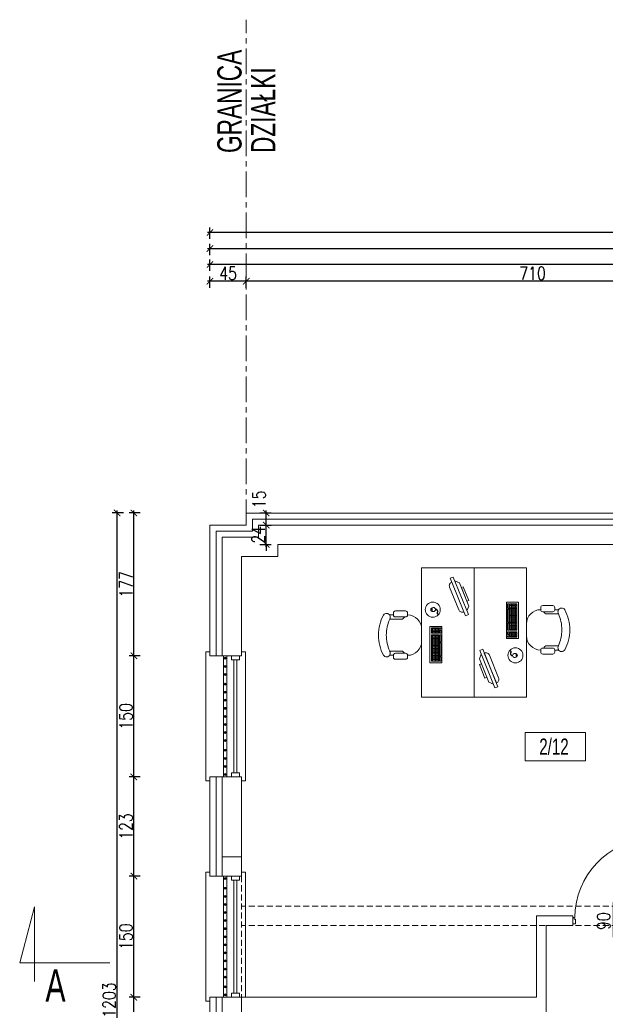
# Model space of a CAD drawing. Header units: millimetres. Extents: x 6354466 to 6508314, y -1889048 to -1342748.
# Tile 108 of 134: x 6380842 to 6388100, y -1554901 to -1542701. Entities that reach past the tile are written whole.
import ezdxf
from ezdxf.enums import TextEntityAlignment as Align

# ---------------------------------------------------------------- set-up
doc = ezdxf.new("R2010")
doc.units = ezdxf.units.MM
doc.header["$PDMODE"] = 3
doc.header["$PDSIZE"] = 10
doc.linetypes.add('CENTER', pattern=[50.8, 31.75, -6.35, 6.35, -6.35])
doc.linetypes.add('HIDDEN', pattern=[0.375, 0.25, -0.125])
for name, color, linetype, lineweight in [('L-2', 167, 'Continuous', 13), ('L-3', 10, 'Continuous', 18), ('L-4', 92, 'Continuous', 20), ('L-5', 152, 'Continuous', 9), ('L-AXIS', 10, 'CENTER', 18), ('L-DIM', 252, 'Continuous', 5), ('L-DRZWI', 146, 'Continuous', 13), ('L-OKNA', 144, 'Continuous', 20), ('L-Wyburzenia', 253, 'HIDDEN', 5), ('łóżka', 230, 'Continuous', 9)]:
    doc.layers.add(name, color=color, linetype=linetype, lineweight=lineweight)
doc.styles.add('160', font='simplex.shx', dxfattribs={"width": 0.8, "height": 160})
doc.styles.add('200', font='cdmsimpl.shx', dxfattribs={"width": 0.7, "height": 200})
doc.styles.add('250', font='cdmsimpl.shx', dxfattribs={"width": 0.7, "height": 250})
doc.styles.add('CDM', font='cdmsimpl.shx', dxfattribs={"width": 0.8, "bigfont": 'cdmbigpl.shx'})
doc.linetypes.add('BATTING', pattern='A,0.00254,-2.54,[134,ltypeshp.shx,S=2.54,R=0,X=-2.54,Y=0],-5.08,[134,ltypeshp.shx,S=2.54,R=180,X=2.54,Y=0],-2.54', length=10.16254)
doc.dimstyles.new('160', dxfattribs={"dimtxt": 160, "dimasz": 80, "dimexe": 60, "dimexo": 3, "dimgap": 18, "dimtad": 1, "dimdec": 0, "dimlfac": 0.1, "dimrnd": 1, "dimtxsty": '160', "dimblk": 'ARCHTICK', "dimcen": 2.5, "dimdle": 30, "dimadec": 0, "dimazin": 0, "dimtfac": 1, "dimtdec": 0, "dimtix": 1, "dimtmove": 2, "dimatfit": 0, "dimldrblk": 'NONE', "dimfxl": 0, "dimarcsym": 0})

# ---------------------------------------------------------------- blocks, each defined once
blk = doc.blocks.new('STOLIK2')
h = blk.add_hatch()
h.set_pattern_fill('ANGLE', color=256, scale=0.25, style=0)
h.set_pattern_definition([(360, (-4499.488, 29427.6887), (-2e-16, -1.74625), [1.27, -0.47625]), (270, (-4499.488, 29427.6887), (-1.74625, 1e-16), [1.27, -0.47625])])
h.paths.add_polyline_path([(-130.9, 53.7), (-98.1, 53.7), (-98.1, 62.9), (-130.9, 62.9)])
h.paths.add_polyline_path([(-96.2, 62.9), (-89.7, 62.9), (-89.7, 53.7), (-96.2, 53.7)])
for p, q in [((-126.1, 110), (-123.6, 110)), ((-123.6, 114.7), (-123.6, 110)), ((-118.5, 114.7), (-118.5, 100)), ((-78.8, 114.7), (-78.8, 100)), ((-73.6, 110), (-73.6, 114.7)), ((-71.1, 110), (-73.6, 110)), ((-128.6, 107.5), (-128.6, 95)), ((-121.1, 107.5), (-121.1, 95)), ((-76.1, 107.5), (-76.1, 95)), ((-68.6, 107.5), (-68.6, 95)), ((-126.1, 92.5), (-123.6, 92.5)), ((-71.1, 92.5), (-73.6, 92.5)), ((-82.5, 75), (-67.5, 75)), ((-67, 62.1), (-69.2, 62)), ((-67, 63.7), (-67, 62.1)), ((-67, 62.1), (-64.7, 62.1)), ((-28.2, 39.5), (-74.5, 20.7)), ((-26.7, 35.8), (-28.2, 39.5)), ((-73, 17), (-26.7, 35.8)), ((-62.8, 16.5), (-33.7, 28.3)), ((-31.3, 33.9), (-33.7, 28.3)), ((-74.5, 20.7), (-73, 17)), ((-68.4, 18.9), (-62.8, 16.5))]:
    blk.add_line(p, q)
for points in [[(-15.3, 75), (-175.3, 75), (-175.3, 10), (-15.3, 10)], [(-133, 50), (-88.1, 50), (-88.1, 65), (-133, 65)], [(-130.9, 53.7), (-98.1, 53.7), (-98.1, 62.9), (-130.9, 62.9)], [(-96.2, 62.9), (-89.7, 62.9), (-89.7, 53.7), (-96.2, 53.7)], [(-125.3, 53), (-130.9, 53), (-130.9, 51.3), (-125.3, 51.3)], [(-124.2, 51.3), (-108.3, 51.3), (-108.3, 53), (-124.2, 53)], [(-107.1, 53), (-98.1, 53), (-98.1, 51.3), (-107.1, 51.3)], [(-96.2, 53), (-92.9, 53), (-92.9, 51.3), (-96.2, 51.3)], [(-89.7, 53), (-91.3, 53), (-91.3, 51.3), (-89.7, 51.3)], [(-66.6, 57.6), (-66.9, 57.6), (-66.9, 56.7), (-66.6, 56.7)], [(-39.8, 25.8), (-56.7, 19), (-55.7, 16.5), (-38.8, 23.4)]]:
    blk.add_lwpolyline(points, close=True)
blk.add_lwpolyline([(-32.8, 37.6), (-32.8, 37.6, 0.414214), (-39.3, 40.4), (-67.1, 29.1, 0.414214), (-69.9, 22.6), (-69.9, 22.6)], format="xyb", close=True)
blk.add_circle((-67, 61.2), 9.34)
for centre, radius, start, end in [((-121, 118.5), 4.62, 123.3493, 303.4743), ((-98.5, 75.5), 53.1, 90.0969, 118.0725), ((-98.7, 75.5), 53.1, 61.9275, 89.9031), ((-76.3, 118.5), 4.62, 236.5257, 56.6507), ((-126.1, 107.5), 2.5, 90, 180), ((-123.6, 107.5), 2.5, 0, 90), ((-97.9, 66.2), 52.6, 90.8505, 113.0497), ((-99.4, 66.2), 52.6, 66.9503, 89.1495), ((-73.6, 107.5), 2.5, 90, 180), ((-71.1, 107.5), 2.5, 0, 90), ((-122.2, 100), 3.75, 286.6721, 0), ((-75.1, 100), 3.75, 180, 253.3551), ((-126.1, 95), 2.5, 180, 270), ((-123.6, 95), 2.5, 270, 0), ((-106.1, 92.5), 17.5, 180, 270), ((-91.1, 92.5), 17.5, 270, 0), ((-73.6, 95), 2.5, 180, 270), ((-71.1, 95), 2.5, 270, 0)]:
    blk.add_arc(centre, radius, start, end)
at = {"extrusion": (0, 0, -1)}
blk.add_ellipse((-66.9, 60.7), major_axis=(-0.08, 3.05), ratio=0.834162, dxfattribs=at)
for points, knots in [([(-66.9, 56.7), (-67.7, 55.9), (-69.1, 54.5), (-71.6, 56.7), (-72.6, 54.4), (-73.6, 54.9), (-74.1, 55.2)], [0, 0, 0, 0, 2.841116, 5.231607, 6.614689, 8.161976, 8.161976, 8.161976, 8.161976]), ([(-66.6, 56.7), (-66.9, 56.4), (-67, 56.2), (-67.5, 55.8), (-67.8, 55.5), (-68.4, 55.2), (-68.7, 55.1), (-69.2, 55.1), (-69.4, 55.1), (-69.7, 55.1), (-69.8, 55.2), (-70.3, 55.4), (-70.5, 55.5), (-71, 55.7), (-71.1, 55.7), (-71.4, 55.7), (-71.4, 55.7), (-71.5, 55.7), (-71.6, 55.7), (-71.7, 55.6), (-71.8, 55.4), (-72, 55.2), (-72.1, 55), (-72.3, 54.8), (-72.4, 54.7), (-72.6, 54.6), (-72.7, 54.6), (-73, 54.6), (-73.1, 54.6), (-73.4, 54.6), (-73.5, 54.7), (-73.7, 54.8)], [0, 0, 0, 0, 0.557194, 0.557194, 1.671582, 1.671582, 2.519282, 2.519282, 2.939271, 2.939271, 3.35926, 3.35926, 4.143879, 4.143879, 4.704066, 4.704066, 5.061527, 5.061527, 5.357017, 5.357017, 5.838332, 5.838332, 6.319648, 6.319648, 6.605434, 6.605434, 6.891219, 6.891219, 7.177005, 7.177005, 7.662218, 7.662218, 7.662218, 7.662218])]:
    blk.add_open_spline(points, degree=3, knots=knots)
blk = doc.blocks.new('opis pom')
at = {"color": 0}
blk.add_lwpolyline([(252897, -40977), (253644, -40977), (253644, -41327), (252897, -41327)], close=True, dxfattribs=at)
at = {"layer": 'L-4', "lineweight": 30, "style": '250', "width": 0.7}
blk.add_attdef('2', text='', height=250, dxfattribs=at).set_placement((253252, -41152), align=Align.MIDDLE_CENTER)
blk = doc.blocks.new('*U493')
for p, q in [((-5, 0), (-5, -5)), ((5, -5), (5, 0)), ((-5, -5), (5, -5)), ((-2, -5), (-2, -145)), ((2, -5), (2, -145)), ((-5, -150), (-5, -145)), ((-5, -145), (5, -145)), ((5, -145), (5, -150))]:
    blk.add_line(p, q)
blk = doc.blocks.new('*U517')
for p, q in [((-5, 0), (-5, -5)), ((5, -5), (5, 0)), ((-5, -5), (5, -5)), ((-2, -5), (-2, -145)), ((2, -5), (2, -145)), ((-5, -150), (-5, -145)), ((-5, -145), (5, -145)), ((5, -145), (5, -150))]:
    blk.add_line(p, q)
blk = doc.blocks.new('*U281')
for p, q in [((-40, 50), (-40, 1020)), ((-40, 1020), (-20, 1020)), ((-20, 1020), (-20, 50)), ((-500, -203), (-500, 228)), ((-1000, -40), (-1000, 40)), ((-1000, 40), (-980, 40)), ((-980, 40), (-980, 20)), ((-980, 20), (-965, 20)), ((-965, 20), (-965, -40)), ((-20, 50), (-40, 50)), ((-20, 20), (-35, 20)), ((-35, 20), (-35, -40)), ((-20, 50), (-20, 60)), ((0, 40), (-20, 40)), ((-20, 40), (-20, 20)), ((-965, -40), (-1000, -40)), ((-35, -40), (0, -40))]:
    blk.add_line(p, q)
for points in [[(-20, 50), (-20, 1020)], [(0, -40), (0, 40)]]:
    blk.add_lwpolyline(points)
blk.add_circle((-10, 50), 10)
blk.add_arc((2, 39), 974, 92.7258, 179.9542)
at = {"style": '160', "width": 0.8}
blk.add_attdef('SZER', text='', height=160, rotation=90, dxfattribs=at).set_placement((-489, -6), align=Align.BOTTOM_CENTER)
blk.add_attdef('WYS', text='', height=160, rotation=90, dxfattribs=at).set_placement((-459, 3), align=Align.TOP_CENTER)
at = {"style": 'CDM', "width": 0.8, "flags": 1}
blk.add_attdef('POZIOM', (-915, -225), '', height=125, dxfattribs=at)
blk = doc.blocks.new('_ArchTick')
at = {"color": 0, "linetype": 'ByBlock', "const_width": 0.15}
blk.add_lwpolyline([(-0.5, -0.5), (0.5, 0.5)], dxfattribs=at)
blk = doc.blocks.new('*D333')
at = {"layer": 'Defpoints', "color": 0, "ltscale": 10, "transparency": 16777216}
for p in [(6383650, -1545942), (6383650, -1548813), (6390745, -1548813)]:
    blk.add_point(p, dxfattribs=at)
at = {"layer": 'L-DIM', "color": 0, "lineweight": -2, "ltscale": 10, "transparency": 16777216}
for p, q in [((6390775, -1545942), (6383620, -1545942)), ((6383650, -1546022), (6383650, -1545882)), ((6390745, -1546022), (6390745, -1545882))]:
    blk.add_line(p, q, dxfattribs=at)
at = {"layer": 'L-DIM', "color": 0, "lineweight": -2, "ltscale": 10, "transparency": 16777216, "xscale": 80, "yscale": 80, "zscale": 80, "rotation": 180}
blk.add_blockref('_ArchTick', (6383650, -1545942), dxfattribs=at)
at = {"layer": 'L-DIM', "color": 0, "lineweight": -2, "ltscale": 10, "transparency": 16777216, "xscale": 80, "yscale": 80, "zscale": 80}
blk.add_blockref('_ArchTick', (6390745, -1545942), dxfattribs=at)
at = {"layer": 'L-DIM', "color": 0, "ltscale": 10, "transparency": 16777216, "insert": (6387198, -1545844), "char_height": 160, "attachment_point": 5, "style": '160'}
blk.add_mtext('710', dxfattribs=at)
blk = doc.blocks.new('_None')
blk = doc.blocks.new('*D339')
at = {"layer": 'Defpoints', "color": 0, "ltscale": 10, "transparency": 16777216}
for p in [(6383200, -1545733), (6413285, -1546723), (6383200, -1548963)]:
    blk.add_point(p, dxfattribs=at)
at = {"layer": 'L-DIM', "color": 0, "lineweight": -2, "ltscale": 10, "transparency": 16777216}
for p, q in [((6383200, -1545813), (6383200, -1545673)), ((6413285, -1545813), (6413285, -1545673)), ((6413315, -1545733), (6383170, -1545733))]:
    blk.add_line(p, q, dxfattribs=at)
at = {"layer": 'L-DIM', "color": 0, "lineweight": -2, "ltscale": 10, "transparency": 16777216, "xscale": 80, "yscale": 80, "zscale": 80, "rotation": 180}
blk.add_blockref('_ArchTick', (6383200, -1545733), dxfattribs=at)
at = {"layer": 'L-DIM', "color": 0, "lineweight": -2, "ltscale": 10, "transparency": 16777216, "xscale": 80, "yscale": 80, "zscale": 80}
blk.add_blockref('_ArchTick', (6413285, -1545733), dxfattribs=at)
at = {"layer": 'L-DIM', "color": 0, "ltscale": 10, "transparency": 16777216, "insert": (6398243, -1545635), "char_height": 160, "attachment_point": 5, "style": '160'}
blk.add_mtext('3009', dxfattribs=at)
blk = doc.blocks.new('*D340')
at = {"layer": 'Defpoints', "color": 0, "ltscale": 10, "transparency": 16777216}
for p in [(6383200, -1545538), (6413285, -1546529), (6383200, -1548619)]:
    blk.add_point(p, dxfattribs=at)
at = {"layer": 'L-DIM', "color": 0, "lineweight": -2, "ltscale": 10, "transparency": 16777216}
for p, q in [((6383200, -1545618), (6383200, -1545478)), ((6413285, -1545618), (6413285, -1545478)), ((6413315, -1545538), (6383170, -1545538))]:
    blk.add_line(p, q, dxfattribs=at)
at = {"layer": 'L-DIM', "color": 0, "lineweight": -2, "ltscale": 10, "transparency": 16777216, "xscale": 80, "yscale": 80, "zscale": 80, "rotation": 180}
blk.add_blockref('_ArchTick', (6383200, -1545538), dxfattribs=at)
at = {"layer": 'L-DIM', "color": 0, "lineweight": -2, "ltscale": 10, "transparency": 16777216, "xscale": 80, "yscale": 80, "zscale": 80}
blk.add_blockref('_ArchTick', (6413285, -1545538), dxfattribs=at)
at = {"layer": 'L-DIM', "color": 0, "ltscale": 10, "transparency": 16777216, "insert": (6398243, -1545440), "char_height": 160, "attachment_point": 5, "style": '160'}
blk.add_mtext('3009', dxfattribs=at)
blk = doc.blocks.new('*D341')
at = {"layer": 'Defpoints', "color": 0, "ltscale": 10, "transparency": 16777216}
for p in [(6383200, -1545337), (6413285, -1546723), (6383200, -1548963)]:
    blk.add_point(p, dxfattribs=at)
at = {"layer": 'L-DIM', "color": 0, "lineweight": -2, "ltscale": 10, "transparency": 16777216}
for p, q in [((6413315, -1545337), (6383170, -1545337)), ((6383200, -1545417), (6383200, -1545277)), ((6413285, -1545417), (6413285, -1545277))]:
    blk.add_line(p, q, dxfattribs=at)
at = {"layer": 'L-DIM', "color": 0, "lineweight": -2, "ltscale": 10, "transparency": 16777216, "xscale": 80, "yscale": 80, "zscale": 80, "rotation": 180}
blk.add_blockref('_ArchTick', (6383200, -1545337), dxfattribs=at)
at = {"layer": 'L-DIM', "color": 0, "lineweight": -2, "ltscale": 10, "transparency": 16777216, "xscale": 80, "yscale": 80, "zscale": 80}
blk.add_blockref('_ArchTick', (6413285, -1545337), dxfattribs=at)
at = {"layer": 'L-DIM', "color": 0, "ltscale": 10, "transparency": 16777216, "insert": (6398243, -1545239), "char_height": 160, "attachment_point": 5, "style": '160'}
blk.add_mtext('3009', dxfattribs=at)
blk = doc.blocks.new('*D344')
at = {"layer": 'Defpoints', "color": 0, "transparency": 16777216}
for p in [(6382257, -1554813), (6383470, -1554813), (6383465, -1556323)]:
    blk.add_point(p, dxfattribs=at)
at = {"layer": 'L-DIM', "color": 0, "lineweight": -2, "ltscale": 10, "transparency": 16777216}
for p, q in [((6382337, -1554813), (6382197, -1554813)), ((6382257, -1556353), (6382257, -1554783)), ((6382337, -1556323), (6382197, -1556323))]:
    blk.add_line(p, q, dxfattribs=at)
at = {"layer": 'L-DIM', "color": 0, "linetype": 'ByBlock', "lineweight": -2, "transparency": 16777216, "xscale": 80, "yscale": 80, "zscale": 80}
for p, rotation in [((6382257, -1554813), 90), ((6382257, -1556323), 270)]:
    blk.add_blockref('_ArchTick', p, dxfattribs=dict(at, rotation=rotation))
at = {"layer": 'L-DIM', "color": 0, "ltscale": 10, "transparency": 16777216, "insert": (6382159, -1555568), "char_height": 160, "attachment_point": 5, "rotation": 90, "style": '160'}
blk.add_mtext('151', dxfattribs=at)
blk = doc.blocks.new('*D345')
at = {"layer": 'Defpoints', "color": 0, "transparency": 16777216}
for p in [(6382257, -1553313), (6383350, -1553313), (6383470, -1554813)]:
    blk.add_point(p, dxfattribs=at)
at = {"layer": 'L-DIM', "color": 0, "lineweight": -2, "ltscale": 10, "transparency": 16777216}
for p, q in [((6382257, -1554843), (6382257, -1553283)), ((6382337, -1553313), (6382197, -1553313)), ((6382337, -1554813), (6382197, -1554813))]:
    blk.add_line(p, q, dxfattribs=at)
at = {"layer": 'L-DIM', "color": 0, "linetype": 'ByBlock', "lineweight": -2, "transparency": 16777216, "xscale": 80, "yscale": 80, "zscale": 80}
for p, rotation in [((6382257, -1553313), 90), ((6382257, -1554813), 270)]:
    blk.add_blockref('_ArchTick', p, dxfattribs=dict(at, rotation=rotation))
at = {"layer": 'L-DIM', "color": 0, "ltscale": 10, "transparency": 16777216, "insert": (6382159, -1554063), "char_height": 160, "attachment_point": 5, "rotation": 90, "style": '160'}
blk.add_mtext('150', dxfattribs=at)
blk = doc.blocks.new('*D346')
at = {"layer": 'Defpoints', "color": 0, "transparency": 16777216}
for p in [(6382257, -1552083), (6383350, -1552083), (6383350, -1553313)]:
    blk.add_point(p, dxfattribs=at)
at = {"layer": 'L-DIM', "color": 0, "lineweight": -2, "ltscale": 10, "transparency": 16777216}
for p, q in [((6382257, -1553343), (6382257, -1552053)), ((6382337, -1552083), (6382197, -1552083)), ((6382337, -1553313), (6382197, -1553313))]:
    blk.add_line(p, q, dxfattribs=at)
at = {"layer": 'L-DIM', "color": 0, "linetype": 'ByBlock', "lineweight": -2, "transparency": 16777216, "xscale": 80, "yscale": 80, "zscale": 80}
for p, rotation in [((6382257, -1552083), 90), ((6382257, -1553313), 270)]:
    blk.add_blockref('_ArchTick', p, dxfattribs=dict(at, rotation=rotation))
at = {"layer": 'L-DIM', "color": 0, "ltscale": 10, "transparency": 16777216, "insert": (6382159, -1552698), "char_height": 160, "attachment_point": 5, "rotation": 90, "style": '160'}
blk.add_mtext('123', dxfattribs=at)
blk = doc.blocks.new('*D347')
at = {"layer": 'Defpoints', "color": 0, "transparency": 16777216}
for p in [(6382257, -1550583), (6383350, -1550583), (6383350, -1552083)]:
    blk.add_point(p, dxfattribs=at)
at = {"layer": 'L-DIM', "color": 0, "lineweight": -2, "ltscale": 10, "transparency": 16777216}
for p, q in [((6382337, -1550583), (6382197, -1550583)), ((6382257, -1552113), (6382257, -1550553)), ((6382337, -1552083), (6382197, -1552083))]:
    blk.add_line(p, q, dxfattribs=at)
at = {"layer": 'L-DIM', "color": 0, "linetype": 'ByBlock', "lineweight": -2, "transparency": 16777216, "xscale": 80, "yscale": 80, "zscale": 80}
for p, rotation in [((6382257, -1550583), 90), ((6382257, -1552083), 270)]:
    blk.add_blockref('_ArchTick', p, dxfattribs=dict(at, rotation=rotation))
at = {"layer": 'L-DIM', "color": 0, "ltscale": 10, "transparency": 16777216, "insert": (6382159, -1551333), "char_height": 160, "attachment_point": 5, "rotation": 90, "style": '160'}
blk.add_mtext('150', dxfattribs=at)
blk = doc.blocks.new('*D348')
at = {"layer": 'Defpoints', "color": 0, "transparency": 16777216}
for p in [(6382257, -1548813), (6383585, -1548813), (6383350, -1550583)]:
    blk.add_point(p, dxfattribs=at)
at = {"layer": 'L-DIM', "color": 0, "lineweight": -2, "ltscale": 10, "transparency": 16777216}
for p, q in [((6382337, -1548813), (6382197, -1548813)), ((6382257, -1550613), (6382257, -1548783)), ((6382337, -1550583), (6382197, -1550583))]:
    blk.add_line(p, q, dxfattribs=at)
at = {"layer": 'L-DIM', "color": 0, "linetype": 'ByBlock', "lineweight": -2, "transparency": 16777216, "xscale": 80, "yscale": 80, "zscale": 80}
for p, rotation in [((6382257, -1548813), 90), ((6382257, -1550583), 270)]:
    blk.add_blockref('_ArchTick', p, dxfattribs=dict(at, rotation=rotation))
at = {"layer": 'L-DIM', "color": 0, "ltscale": 10, "transparency": 16777216, "insert": (6382159, -1549698), "char_height": 160, "attachment_point": 5, "rotation": 90, "style": '160'}
blk.add_mtext('177', dxfattribs=at)
blk = doc.blocks.new('*D349')
at = {"layer": 'Defpoints', "color": 0, "transparency": 16777216}
for p in [(6382049, -1548813), (6383585, -1548813), (6383200, -1560843)]:
    blk.add_point(p, dxfattribs=at)
at = {"layer": 'L-DIM', "color": 0, "lineweight": -2, "ltscale": 10, "transparency": 16777216}
for p, q in [((6382129, -1548813), (6381989, -1548813)), ((6382049, -1560873), (6382049, -1548783)), ((6382129, -1560843), (6381989, -1560843))]:
    blk.add_line(p, q, dxfattribs=at)
at = {"layer": 'L-DIM', "color": 0, "linetype": 'ByBlock', "lineweight": -2, "transparency": 16777216, "xscale": 80, "yscale": 80, "zscale": 80}
for p, rotation in [((6382049, -1548813), 90), ((6382049, -1560843), 270)]:
    blk.add_blockref('_ArchTick', p, dxfattribs=dict(at, rotation=rotation))
at = {"layer": 'L-DIM', "color": 0, "ltscale": 10, "transparency": 16777216, "insert": (6381951, -1554848), "char_height": 160, "attachment_point": 5, "rotation": 90, "style": '160'}
blk.add_mtext('1203', dxfattribs=at)
blk = doc.blocks.new('*D350')
at = {"layer": 'Defpoints', "color": 0, "transparency": 16777216}
for p in [(6383526, -1548963), (6383897, -1548963), (6383766, -1549203)]:
    blk.add_point(p, dxfattribs=at)
at = {"layer": 'L-DIM', "color": 0, "lineweight": -2, "ltscale": 10, "transparency": 16777216}
for p, q in [((6383897, -1548963), (6383897, -1548883)), ((6383817, -1548963), (6383957, -1548963)), ((6383897, -1549233), (6383897, -1548933)), ((6383817, -1549203), (6383957, -1549203)), ((6383897, -1549203), (6383897, -1549283))]:
    blk.add_line(p, q, dxfattribs=at)
at = {"layer": 'L-DIM', "color": 0, "linetype": 'ByBlock', "lineweight": -2, "transparency": 16777216, "xscale": 80, "yscale": 80, "zscale": 80}
for p, rotation in [((6383897, -1548963), 270), ((6383897, -1549203), 90)]:
    blk.add_blockref('_ArchTick', p, dxfattribs=dict(at, rotation=rotation))
at = {"layer": 'L-DIM', "color": 0, "ltscale": 10, "transparency": 16777216, "insert": (6383799, -1549083), "char_height": 160, "attachment_point": 5, "rotation": 90, "style": '160'}
blk.add_mtext('24', dxfattribs=at)
blk = doc.blocks.new('*D351')
at = {"layer": 'Defpoints', "color": 0, "transparency": 16777216}
for p in [(6383585, -1548813), (6383897, -1548813), (6383526, -1548963)]:
    blk.add_point(p, dxfattribs=at)
at = {"layer": 'L-DIM', "color": 0, "lineweight": -2, "ltscale": 10, "transparency": 16777216}
for p, q in [((6383817, -1548813), (6383957, -1548813)), ((6383897, -1548993), (6383897, -1548783)), ((6383817, -1548963), (6383957, -1548963))]:
    blk.add_line(p, q, dxfattribs=at)
at = {"layer": 'L-DIM', "color": 0, "linetype": 'ByBlock', "lineweight": -2, "transparency": 16777216, "xscale": 80, "yscale": 80, "zscale": 80}
for p, rotation in [((6383897, -1548813), 90), ((6383897, -1548963), 270)]:
    blk.add_blockref('_ArchTick', p, dxfattribs=dict(at, rotation=rotation))
at = {"layer": 'L-DIM', "color": 0, "ltscale": 10, "transparency": 16777216, "insert": (6383809, -1548644), "char_height": 160, "attachment_point": 5, "rotation": 90, "style": '160'}
blk.add_mtext('15', dxfattribs=at)
blk = doc.blocks.new('*D515')
at = {"layer": 'Defpoints', "color": 0, "ltscale": 10, "transparency": 16777216}
for p in [(6383200, -1545942), (6383650, -1548813), (6383200, -1548963)]:
    blk.add_point(p, dxfattribs=at)
at = {"layer": 'L-DIM', "color": 0, "lineweight": -2, "ltscale": 10, "transparency": 16777216}
for p, q in [((6383680, -1545942), (6383170, -1545942)), ((6383200, -1546022), (6383200, -1545882)), ((6383650, -1546022), (6383650, -1545882))]:
    blk.add_line(p, q, dxfattribs=at)
at = {"layer": 'L-DIM', "color": 0, "lineweight": -2, "ltscale": 10, "transparency": 16777216, "xscale": 80, "yscale": 80, "zscale": 80, "rotation": 180}
blk.add_blockref('_ArchTick', (6383200, -1545942), dxfattribs=at)
at = {"layer": 'L-DIM', "color": 0, "lineweight": -2, "ltscale": 10, "transparency": 16777216, "xscale": 80, "yscale": 80, "zscale": 80}
blk.add_blockref('_ArchTick', (6383650, -1545942), dxfattribs=at)
at = {"layer": 'L-DIM', "color": 0, "ltscale": 10, "transparency": 16777216, "insert": (6383425, -1545844), "char_height": 160, "attachment_point": 5, "style": '160'}
blk.add_mtext('45', dxfattribs=at)

msp = doc.modelspace()

# ---------------------------------------------------------------- linework, layer by layer
at = {"layer": 'L-2'}
for p, q in [((6383800.3, -1548963.4), (6390745.3, -1548963.4)), ((6383800.3, -1548963.4), (6389395.3, -1548963.4)), ((6383800.3, -1549113.4), (6383800.3, -1548963.4)), ((6383350.3, -1549113.4), (6383350.3, -1550583.4)), ((6389155.3, -1549203.4), (6384040.3, -1549203.4)), ((6383590.3, -1549353.4), (6383590.3, -1550583.4)), ((6383590.3, -1550583.4), (6383350.3, -1550583.4)), ((6383590.3, -1552083.4), (6383350.3, -1552083.4)), ((6383350.3, -1552083.4), (6383350.3, -1553313.4)), ((6383590.3, -1552083.4), (6383590.3, -1553313.4)), ((6383590.3, -1553073.4), (6383350.3, -1553073.4)), ((6383590.3, -1553313.4), (6383350.3, -1553313.4)), ((6380841.9, -1554387.2), (6381026.6, -1553694.3)), ((6381026.6, -1553694.3), (6381026.6, -1554616.8)), ((6381959.4, -1554387.2), (6380841.9, -1554387.2)), ((6383590.3, -1554813.4), (6383350.3, -1554813.4)), ((6383350.3, -1554813.4), (6383350.3, -1556323.4)), ((6383590.3, -1554813.4), (6383590.3, -1556323.4))]:
    msp.add_line(p, q, dxfattribs=at)
for points in [[(6383800.3, -1549113.4), (6383350.3, -1549113.4), (6383350.3, -1549153.9)], [(6384040.3, -1549203.4), (6384040.3, -1549353.4), (6383590.3, -1549353.4)]]:
    msp.add_lwpolyline(points, dxfattribs=at)
at = {"layer": 'L-3', "ltscale": 5}
for p, q in [((6383650.3, -1548813.4), (6390745.3, -1548813.4)), ((6383200.3, -1550583.4), (6383200.3, -1548963.4)), ((6383200.3, -1548963.4), (6383650.3, -1548963.4)), ((6383200.3, -1550583.4), (6383200.3, -1548963.4)), ((6383200.3, -1550533.4), (6383150.3, -1550533.4)), ((6383150.3, -1550533.4), (6383150.3, -1552133.4)), ((6383350.3, -1550583.4), (6383200.3, -1550583.4)), ((6383150.3, -1552133.4), (6383200.3, -1552133.4)), ((6383350.3, -1552083.4), (6383200.3, -1552083.4)), ((6383200.3, -1553313.4), (6383200.3, -1552083.4)), ((6383200.3, -1556323.4), (6383200.3, -1554813.4))]:
    msp.add_line(p, q, dxfattribs=at)
at = {"layer": 'L-3', "linetype": 'BATTING', "ltscale": 7}
for p, q in [((6383725.3, -1548888.4), (6390745.3, -1548888.4)), ((6383275.3, -1549038.4), (6383275.3, -1550583.4)), ((6383275.3, -1552083.4), (6383275.3, -1553313.4)), ((6383275.3, -1554813.4), (6383275.3, -1556323.4))]:
    msp.add_line(p, q, dxfattribs=at)
at = {"layer": 'L-3', "ltscale": 10}
for p, q in [((6383200.3, -1553263.4), (6383150.3, -1553263.4)), ((6383150.3, -1553263.4), (6383150.3, -1554863.4)), ((6383350.3, -1553313.4), (6383200.3, -1553313.4)), ((6383150.3, -1554863.4), (6383200.3, -1554863.4)), ((6383350.3, -1554813.4), (6383200.3, -1554813.4))]:
    msp.add_line(p, q, dxfattribs=at)
at = {"layer": 'L-3', "ltscale": 5}
msp.add_lwpolyline([(6383650.3, -1548813.4), (6383650.3, -1548963.4), (6383200.3, -1548963.4), (6383200.3, -1549212.5)], dxfattribs=at)
at = {"layer": 'L-3', "linetype": 'BATTING', "ltscale": 7}
msp.add_lwpolyline([(6383725.3, -1548888.4), (6383725.3, -1549038.4), (6383275.3, -1549038.4)], dxfattribs=at)
at = {"layer": 'L-3', "ltscale": 10}
for points in [[(6383369.6, -1550583.4), (6383369.6, -1552083.4), (6383409.6, -1552083.4), (6383409.6, -1550583.4)], [(6383369.6, -1553313.4), (6383369.6, -1554813.4), (6383409.6, -1554813.4), (6383409.6, -1553313.4)]]:
    msp.add_lwpolyline(points, close=True, dxfattribs=at)
for centre, radius in [((6383389.6, -1550613.4), 12), ((6383389.6, -1550613.4), 11), ((6383389.6, -1550613.4), 10), ((6383389.6, -1550613.4), 9), ((6383389.6, -1550713.4), 12), ((6383389.6, -1550713.4), 11), ((6383389.6, -1550713.4), 10), ((6383389.6, -1550713.4), 9), ((6383389.6, -1550613.4), 8), ((6383389.6, -1550713.4), 8), ((6383389.6, -1550613.4), 7), ((6383389.6, -1550713.4), 7), ((6383389.6, -1550613.4), 6), ((6383389.6, -1550713.4), 6), ((6383389.6, -1550613.4), 5), ((6383389.6, -1550713.4), 5), ((6383389.6, -1550613.4), 4), ((6383389.6, -1550713.4), 4), ((6383389.6, -1550613.4), 3), ((6383389.6, -1550613.4), 3), ((6383389.6, -1550713.4), 3), ((6383389.6, -1550713.4), 3), ((6383389.6, -1550613.4), 2), ((6383389.6, -1550713.4), 2), ((6383389.6, -1550613.4), 1), ((6383389.6, -1550713.4), 1), ((6383389.6, -1550813.4), 12), ((6383389.6, -1550813.4), 11), ((6383389.6, -1550813.4), 10), ((6383389.6, -1550813.4), 9), ((6383389.6, -1550813.4), 8), ((6383389.6, -1550813.4), 7), ((6383389.6, -1550813.4), 6), ((6383389.6, -1550813.4), 5), ((6383389.6, -1550813.4), 4), ((6383389.6, -1550813.4), 3), ((6383389.6, -1550813.4), 3), ((6383389.6, -1550813.4), 2), ((6383389.6, -1550813.4), 1), ((6383389.6, -1550933.4), 12), ((6383389.6, -1550933.4), 11), ((6383389.6, -1550933.4), 10), ((6383389.6, -1550933.4), 9), ((6383389.6, -1550933.4), 8), ((6383389.6, -1550933.4), 7), ((6383389.6, -1550933.4), 6), ((6383389.6, -1550933.4), 5), ((6383389.6, -1550933.4), 4), ((6383389.6, -1550933.4), 3), ((6383389.6, -1550933.4), 3), ((6383389.6, -1550933.4), 2), ((6383389.6, -1550933.4), 1), ((6383389.6, -1551033.4), 12), ((6383389.6, -1551033.4), 11), ((6383389.6, -1551033.4), 10), ((6383389.6, -1551033.4), 9), ((6383389.6, -1551033.4), 8), ((6383389.6, -1551033.4), 7), ((6383389.6, -1551033.4), 6), ((6383389.6, -1551033.4), 5), ((6383389.6, -1551033.4), 4), ((6383389.6, -1551033.4), 3), ((6383389.6, -1551033.4), 3), ((6383389.6, -1551033.4), 2), ((6383389.6, -1551033.4), 1), ((6383389.6, -1551133.4), 12), ((6383389.6, -1551133.4), 11), ((6383389.6, -1551133.4), 10), ((6383389.6, -1551133.4), 9), ((6383389.6, -1551133.4), 8), ((6383389.6, -1551133.4), 7), ((6383389.6, -1551133.4), 6), ((6383389.6, -1551133.4), 5), ((6383389.6, -1551133.4), 4), ((6383389.6, -1551133.4), 3), ((6383389.6, -1551133.4), 3), ((6383389.6, -1551133.4), 2), ((6383389.6, -1551133.4), 1), ((6383389.6, -1551233.4), 12), ((6383389.6, -1551333.4), 12), ((6383389.6, -1551233.4), 11), ((6383389.6, -1551333.4), 11), ((6383389.6, -1551233.4), 10), ((6383389.6, -1551333.4), 10), ((6383389.6, -1551233.4), 9), ((6383389.6, -1551333.4), 9), ((6383389.6, -1551233.4), 8), ((6383389.6, -1551333.4), 8), ((6383389.6, -1551233.4), 7), ((6383389.6, -1551333.4), 7), ((6383389.6, -1551233.4), 6), ((6383389.6, -1551333.4), 6), ((6383389.6, -1551233.4), 5), ((6383389.6, -1551333.4), 5), ((6383389.6, -1551233.4), 4), ((6383389.6, -1551333.4), 4), ((6383389.6, -1551233.4), 3), ((6383389.6, -1551233.4), 3), ((6383389.6, -1551333.4), 3), ((6383389.6, -1551333.4), 3), ((6383389.6, -1551233.4), 2), ((6383389.6, -1551333.4), 2), ((6383389.6, -1551233.4), 1), ((6383389.6, -1551333.4), 1), ((6383389.6, -1551433.4), 12), ((6383389.6, -1551433.4), 11), ((6383389.6, -1551433.4), 10), ((6383389.6, -1551433.4), 9), ((6383389.6, -1551433.4), 8), ((6383389.6, -1551433.4), 7), ((6383389.6, -1551433.4), 6), ((6383389.6, -1551433.4), 5), ((6383389.6, -1551433.4), 4), ((6383389.6, -1551433.4), 3), ((6383389.6, -1551433.4), 3), ((6383389.6, -1551433.4), 2), ((6383389.6, -1551433.4), 1), ((6383389.6, -1551533.4), 12), ((6383389.6, -1551533.4), 11), ((6383389.6, -1551533.4), 10), ((6383389.6, -1551533.4), 9), ((6383389.6, -1551533.4), 8), ((6383389.6, -1551533.4), 7), ((6383389.6, -1551533.4), 6), ((6383389.6, -1551533.4), 5), ((6383389.6, -1551533.4), 4), ((6383389.6, -1551533.4), 3), ((6383389.6, -1551533.4), 3), ((6383389.6, -1551533.4), 2), ((6383389.6, -1551533.4), 1), ((6383389.6, -1551633.4), 12), ((6383389.6, -1551633.4), 11), ((6383389.6, -1551633.4), 10), ((6383389.6, -1551633.4), 9), ((6383389.6, -1551633.4), 8), ((6383389.6, -1551633.4), 7), ((6383389.6, -1551633.4), 6), ((6383389.6, -1551633.4), 5), ((6383389.6, -1551633.4), 4), ((6383389.6, -1551633.4), 3), ((6383389.6, -1551633.4), 3), ((6383389.6, -1551633.4), 2), ((6383389.6, -1551633.4), 1), ((6383389.6, -1551753.4), 12), ((6383389.6, -1551753.4), 11), ((6383389.6, -1551753.4), 10), ((6383389.6, -1551753.4), 9), ((6383389.6, -1551753.4), 8), ((6383389.6, -1551753.4), 7), ((6383389.6, -1551753.4), 6), ((6383389.6, -1551753.4), 5), ((6383389.6, -1551753.4), 4), ((6383389.6, -1551753.4), 3), ((6383389.6, -1551753.4), 3), ((6383389.6, -1551753.4), 2), ((6383389.6, -1551753.4), 1), ((6383389.6, -1551853.4), 12), ((6383389.6, -1551953.4), 12), ((6383389.6, -1551853.4), 11), ((6383389.6, -1551953.4), 11), ((6383389.6, -1551853.4), 10), ((6383389.6, -1551953.4), 10), ((6383389.6, -1551853.4), 9), ((6383389.6, -1551953.4), 9), ((6383389.6, -1551853.4), 8), ((6383389.6, -1551953.4), 8), ((6383389.6, -1551853.4), 7), ((6383389.6, -1551953.4), 7), ((6383389.6, -1551853.4), 6), ((6383389.6, -1551853.4), 5), ((6383389.6, -1551853.4), 4), ((6383389.6, -1551853.4), 3), ((6383389.6, -1551853.4), 3), ((6383389.6, -1551853.4), 2), ((6383389.6, -1551853.4), 1), ((6383389.6, -1552053.4), 12), ((6383389.6, -1552053.4), 11), ((6383389.6, -1552053.4), 10), ((6383389.6, -1552053.4), 9), ((6383389.6, -1552053.4), 8), ((6383389.6, -1552053.4), 7), ((6383389.6, -1551953.4), 6), ((6383389.6, -1552053.4), 6), ((6383389.6, -1551953.4), 5), ((6383389.6, -1552053.4), 5), ((6383389.6, -1551953.4), 4), ((6383389.6, -1552053.4), 4), ((6383389.6, -1551953.4), 3), ((6383389.6, -1551953.4), 3), ((6383389.6, -1552053.4), 3), ((6383389.6, -1552053.4), 3), ((6383389.6, -1551953.4), 2), ((6383389.6, -1552053.4), 2), ((6383389.6, -1551953.4), 1), ((6383389.6, -1552053.4), 1), ((6383389.6, -1553343.4), 12), ((6383389.6, -1553343.4), 11), ((6383389.6, -1553343.4), 10), ((6383389.6, -1553343.4), 9), ((6383389.6, -1553343.4), 8), ((6383389.6, -1553343.4), 7), ((6383389.6, -1553343.4), 6), ((6383389.6, -1553343.4), 5), ((6383389.6, -1553343.4), 4), ((6383389.6, -1553343.4), 3), ((6383389.6, -1553343.4), 3), ((6383389.6, -1553343.4), 2), ((6383389.6, -1553343.4), 1), ((6383389.6, -1553463.4), 12), ((6383389.6, -1553463.4), 11), ((6383389.6, -1553463.4), 10), ((6383389.6, -1553463.4), 9), ((6383389.6, -1553463.4), 8), ((6383389.6, -1553463.4), 7), ((6383389.6, -1553463.4), 6), ((6383389.6, -1553463.4), 5), ((6383389.6, -1553463.4), 4), ((6383389.6, -1553463.4), 3), ((6383389.6, -1553463.4), 3), ((6383389.6, -1553463.4), 2), ((6383389.6, -1553463.4), 1), ((6383389.6, -1553563.4), 12), ((6383389.6, -1553663.4), 12), ((6383389.6, -1553563.4), 11), ((6383389.6, -1553663.4), 11), ((6383389.6, -1553563.4), 10), ((6383389.6, -1553663.4), 10), ((6383389.6, -1553563.4), 9), ((6383389.6, -1553663.4), 9), ((6383389.6, -1553563.4), 8), ((6383389.6, -1553563.4), 7), ((6383389.6, -1553563.4), 6), ((6383389.6, -1553563.4), 5), ((6383389.6, -1553563.4), 4), ((6383389.6, -1553563.4), 3), ((6383389.6, -1553563.4), 3), ((6383389.6, -1553563.4), 2), ((6383389.6, -1553563.4), 1), ((6383389.6, -1553763.4), 12), ((6383389.6, -1553763.4), 11), ((6383389.6, -1553763.4), 10), ((6383389.6, -1553763.4), 9), ((6383389.6, -1553663.4), 8), ((6383389.6, -1553763.4), 8), ((6383389.6, -1553663.4), 7), ((6383389.6, -1553763.4), 7), ((6383389.6, -1553663.4), 6), ((6383389.6, -1553763.4), 6), ((6383389.6, -1553663.4), 5), ((6383389.6, -1553763.4), 5), ((6383389.6, -1553663.4), 4), ((6383389.6, -1553763.4), 4), ((6383389.6, -1553663.4), 3), ((6383389.6, -1553663.4), 3), ((6383389.6, -1553763.4), 3), ((6383389.6, -1553763.4), 3), ((6383389.6, -1553663.4), 2), ((6383389.6, -1553763.4), 2), ((6383389.6, -1553663.4), 1), ((6383389.6, -1553763.4), 1), ((6383389.6, -1553863.4), 12), ((6383389.6, -1553863.4), 11), ((6383389.6, -1553863.4), 10), ((6383389.6, -1553863.4), 9), ((6383389.6, -1553863.4), 8), ((6383389.6, -1553863.4), 7), ((6383389.6, -1553863.4), 6), ((6383389.6, -1553863.4), 5), ((6383389.6, -1553863.4), 4), ((6383389.6, -1553863.4), 3), ((6383389.6, -1553863.4), 3), ((6383389.6, -1553863.4), 2), ((6383389.6, -1553863.4), 1), ((6383389.6, -1553963.4), 12), ((6383389.6, -1553963.4), 11), ((6383389.6, -1553963.4), 10), ((6383389.6, -1553963.4), 9), ((6383389.6, -1553963.4), 8), ((6383389.6, -1553963.4), 7), ((6383389.6, -1553963.4), 6), ((6383389.6, -1553963.4), 5), ((6383389.6, -1553963.4), 4), ((6383389.6, -1553963.4), 3), ((6383389.6, -1553963.4), 3), ((6383389.6, -1553963.4), 2), ((6383389.6, -1553963.4), 1), ((6383389.6, -1554063.4), 12), ((6383389.6, -1554063.4), 11), ((6383389.6, -1554063.4), 10), ((6383389.6, -1554063.4), 9), ((6383389.6, -1554063.4), 8), ((6383389.6, -1554063.4), 7), ((6383389.6, -1554063.4), 6), ((6383389.6, -1554063.4), 5), ((6383389.6, -1554063.4), 4), ((6383389.6, -1554063.4), 3), ((6383389.6, -1554063.4), 3), ((6383389.6, -1554063.4), 2), ((6383389.6, -1554063.4), 1), ((6383389.6, -1554163.4), 12), ((6383389.6, -1554263.4), 12), ((6383389.6, -1554163.4), 11), ((6383389.6, -1554263.4), 11), ((6383389.6, -1554163.4), 10), ((6383389.6, -1554263.4), 10), ((6383389.6, -1554163.4), 9), ((6383389.6, -1554263.4), 9), ((6383389.6, -1554163.4), 8), ((6383389.6, -1554263.4), 8), ((6383389.6, -1554163.4), 7), ((6383389.6, -1554263.4), 7), ((6383389.6, -1554163.4), 6), ((6383389.6, -1554263.4), 6), ((6383389.6, -1554163.4), 5), ((6383389.6, -1554263.4), 5), ((6383389.6, -1554163.4), 4), ((6383389.6, -1554263.4), 4), ((6383389.6, -1554163.4), 3), ((6383389.6, -1554163.4), 3), ((6383389.6, -1554263.4), 3), ((6383389.6, -1554263.4), 3), ((6383389.6, -1554163.4), 2), ((6383389.6, -1554263.4), 2), ((6383389.6, -1554163.4), 1), ((6383389.6, -1554263.4), 1), ((6383389.6, -1554363.4), 12), ((6383389.6, -1554363.4), 11), ((6383389.6, -1554363.4), 10), ((6383389.6, -1554363.4), 9), ((6383389.6, -1554363.4), 8), ((6383389.6, -1554363.4), 7), ((6383389.6, -1554363.4), 6), ((6383389.6, -1554363.4), 5), ((6383389.6, -1554363.4), 4), ((6383389.6, -1554363.4), 3), ((6383389.6, -1554363.4), 3), ((6383389.6, -1554363.4), 2), ((6383389.6, -1554363.4), 1), ((6383389.6, -1554463.4), 12), ((6383389.6, -1554463.4), 11), ((6383389.6, -1554463.4), 10), ((6383389.6, -1554463.4), 9), ((6383389.6, -1554463.4), 8), ((6383389.6, -1554463.4), 7), ((6383389.6, -1554463.4), 6), ((6383389.6, -1554463.4), 5), ((6383389.6, -1554463.4), 4), ((6383389.6, -1554463.4), 3), ((6383389.6, -1554463.4), 3), ((6383389.6, -1554463.4), 2), ((6383389.6, -1554463.4), 1), ((6383389.6, -1554563.4), 12), ((6383389.6, -1554563.4), 11), ((6383389.6, -1554563.4), 10), ((6383389.6, -1554563.4), 9), ((6383389.6, -1554563.4), 8), ((6383389.6, -1554563.4), 7), ((6383389.6, -1554563.4), 6), ((6383389.6, -1554563.4), 5), ((6383389.6, -1554563.4), 4), ((6383389.6, -1554563.4), 3), ((6383389.6, -1554563.4), 3), ((6383389.6, -1554563.4), 2), ((6383389.6, -1554563.4), 1), ((6383389.6, -1554683.4), 12), ((6383389.6, -1554683.4), 11), ((6383389.6, -1554683.4), 10), ((6383389.6, -1554683.4), 9), ((6383389.6, -1554683.4), 8), ((6383389.6, -1554683.4), 7), ((6383389.6, -1554683.4), 6), ((6383389.6, -1554683.4), 5), ((6383389.6, -1554683.4), 4), ((6383389.6, -1554683.4), 3), ((6383389.6, -1554683.4), 3), ((6383389.6, -1554683.4), 2), ((6383389.6, -1554683.4), 1), ((6383389.6, -1554783.4), 12), ((6383389.6, -1554783.4), 11), ((6383389.6, -1554783.4), 10), ((6383389.6, -1554783.4), 9), ((6383389.6, -1554783.4), 8), ((6383389.6, -1554783.4), 7), ((6383389.6, -1554783.4), 6), ((6383389.6, -1554783.4), 5), ((6383389.6, -1554783.4), 4), ((6383389.6, -1554783.4), 3), ((6383389.6, -1554783.4), 3), ((6383389.6, -1554783.4), 2), ((6383389.6, -1554783.4), 1)]:
    msp.add_circle(centre, radius, dxfattribs=at)
at = {"layer": 'L-4', "ltscale": 10}
for p, q in [((6387695.3, -1553923.4), (6387695.3, -1553803.4)), ((6387365.3, -1553923.4), (6387365.3, -1555723.4)), ((6387695.3, -1553923.4), (6387365.3, -1553923.4)), ((6387245.3, -1554813.4), (6383590.3, -1554813.4))]:
    msp.add_line(p, q, dxfattribs=at)
for points in [[(6387245.3, -1553803.4), (6387245.3, -1554813.4)], [(6387695.3, -1553803.4), (6387245.3, -1553803.4)]]:
    msp.add_lwpolyline(points, dxfattribs=at)
at = {"layer": 'L-5'}
for p, q in [((6383590.3, -1550533.4), (6383640.3, -1550533.4)), ((6383640.3, -1550533.4), (6383640.3, -1552133.4)), ((6383640.3, -1552133.4), (6383590.3, -1552133.4)), ((6383590.3, -1553263.4), (6383640.3, -1553263.4)), ((6383640.3, -1553263.4), (6383640.3, -1554813.4))]:
    msp.add_line(p, q, dxfattribs=at)
at = {"layer": 'L-5', "ltscale": 5}
for p, q in [((6383200.3, -1553313.4), (6383200.3, -1552083.4)), ((6383200.3, -1556323.4), (6383200.3, -1554813.4))]:
    msp.add_line(p, q, dxfattribs=at)
at = {"layer": 'L-AXIS', "ltscale": 10}
msp.add_line((6383650.3, -1548963.4), (6383650.3, -1542700.7), dxfattribs=at)
at = {"layer": 'L-Wyburzenia', "ltscale": 300}
for p, q in [((6383590.3, -1553313.4), (6383590.3, -1554813.4)), ((6389155.3, -1553683.4), (6383590.3, -1553683.4)), ((6389155.3, -1553923.4), (6383590.3, -1553923.4))]:
    msp.add_line(p, q, dxfattribs=at)

# ---------------------------------------------------------------- block references
at = {"layer": 'L-5'}
ref = msp.add_blockref('opis pom', (6134211.3, -1510555.6), dxfattribs=at)
ref.add_attrib('2', '2/12', dxfattribs={"layer": 'L-4', "height": 200, "style": '200', "width": 0.7}).set_placement((6387463.5, -1551707.5), align=Align.MIDDLE_CENTER)
at = {"layer": 'L-DRZWI'}
msp.add_blockref('*U281', (6388695.3, -1553864.5), dxfattribs=at).add_auto_attribs({'WYS': '200', 'SZER': '90'})
at = {"layer": 'L-OKNA', "ltscale": 10, "xscale": -10, "yscale": 10, "zscale": 10}
for name, p in [('*U517', (6383515, -1550583.4)), ('*U493', (6383515, -1553313.4))]:
    msp.add_blockref(name, p, dxfattribs=at)
at = {"layer": 'łóżka', "ltscale": 8, "xscale": 10, "yscale": 10, "zscale": 10}
for p, rotation in [((6386573.7, -1549340.2), 89.99842740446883), ((6386573.7, -1549340.2), 89.99842740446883), ((6386373.7, -1551247), 269.9984274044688), ((6386373.7, -1551247), 269.9984274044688)]:
    msp.add_blockref('STOLIK2', p, dxfattribs=dict(at, rotation=rotation))

# ---------------------------------------------------------------- texts
at = {"layer": 'L-2', "style": '200', "width": 0.7}
msp.add_text('A', height=400, dxfattribs=at).set_placement((6381161, -1554867.8))
at = {"layer": 'L-3', "style": '200', "width": 0.7}
for s, p in [('GRANICA', (6383591.6, -1544352.7)), ('DZIAŁKI', (6384010, -1544352.7))]:
    msp.add_text(s, height=300, rotation=90, dxfattribs=at).set_placement(p)

# ---------------------------------------------------------------- dimensions: what is measured, and where the dimension line sits
at = {"layer": 'L-DIM', "ltscale": 10}
for base, p1, p2, picture, middle in [((6383200.3487778, -1545337.2252291), (6413285.3487778, -1546723.3827957), (6383200.3487778, -1548963.3827957), '*D341', (6398242.8487778, -1545239.2252291)), ((6383200.3487778, -1545538.2055128), (6413285.3487778, -1546528.9575698), (6383200.3487778, -1548618.9575698), '*D340', (6398242.8487778, -1545440.2055128)), ((6383200.3487778, -1545732.6307387), (6413285.3487778, -1546723.3827957), (6383200.3487778, -1548963.3827957), '*D339', (6398242.8487778, -1545634.6307387)), ((6383200.3, -1545942.1), (6383650.3, -1548813.4), (6383200.3, -1548963.4), '*D515', (6383425.3, -1545844.1)), ((6383650.3487778, -1545942.0953802), (6390745.3487778, -1548813.3827957), (6383650.3487778, -1548813.3827957), '*D333', (6387197.8487778, -1545844.0953802))]:
    dim = msp.add_linear_dim(base=base, p1=p1, p2=p2, dimstyle='160', dxfattribs=at)
    dim.commit()
    dim.dimension.update_dxf_attribs({"geometry": picture, "text_midpoint": middle})
for base, p1, picture, middle in [((6383897.3, -1548813.4), (6383525.9, -1548963.4), '*D351', (6383809.2, -1548644.2)), ((6382048.7, -1548813.4), (6383200.3, -1560843.4), '*D349', (6381950.7, -1554848.4))]:
    dim = msp.add_linear_dim(base=base, p1=p1, p2=(6383585.3, -1548813.4), angle=90, dimstyle='160', override={"dimlfac": 0.1}, dxfattribs=at)
    dim.commit()
    dim.dimension.update_dxf_attribs({"geometry": picture, "text_midpoint": middle, "dimtype": 160})
for base, p1, p2, picture, middle in [((6382256.7, -1548813.4), (6383350.3, -1550583.4), (6383585.3, -1548813.4), '*D348', (6382158.7, -1549698.4)), ((6383897.3, -1548963.4), (6383765.9, -1549203.4), (6383525.9, -1548963.4), '*D350', (6383799.3, -1549083.4)), ((6382256.7, -1550583.4), (6383350.3, -1552083.4), (6383350.3, -1550583.4), '*D347', (6382158.7, -1551333.4)), ((6382256.7, -1552083.4), (6383350.3, -1553313.4), (6383350.3, -1552083.4), '*D346', (6382158.7, -1552698.4)), ((6382256.7, -1553313.4), (6383470.3, -1554813.4), (6383350.3, -1553313.4), '*D345', (6382158.7, -1554063.4)), ((6382256.7, -1554813.4), (6383465, -1556323.4), (6383470.3, -1554813.4), '*D344', (6382158.7, -1555568.4))]:
    dim = msp.add_linear_dim(base=base, p1=p1, p2=p2, angle=90, dimstyle='160', override={"dimlfac": 0.1}, dxfattribs=at)
    dim.commit()
    dim.dimension.update_dxf_attribs({"geometry": picture, "text_midpoint": middle})

doc.saveas('drawing.dxf')
